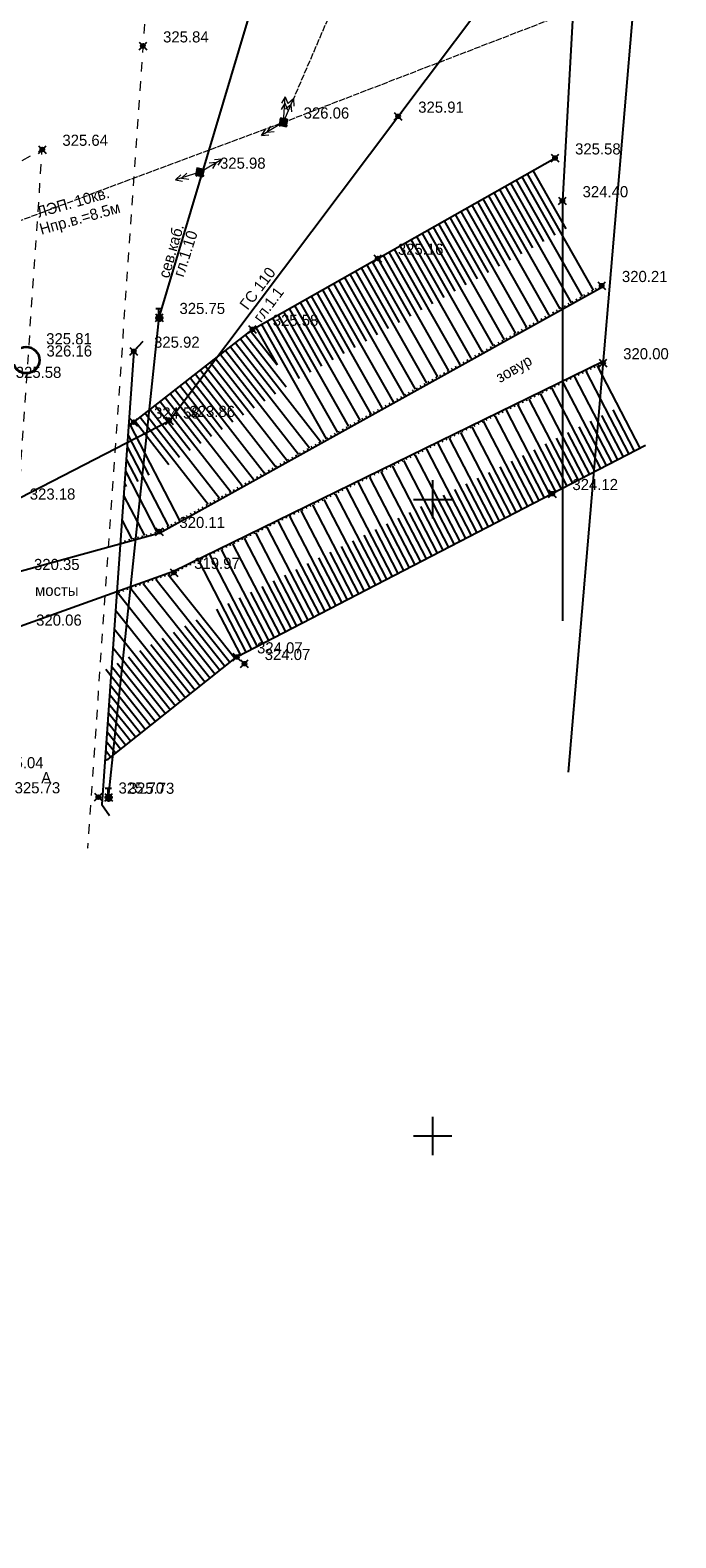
# Model space of a CAD drawing. Header units: metres. Extents: x 707528 to 709248, y 4308395 to 4311045.
# Tile 24 of 104: x 708147 to 708198, y 4308514 to 4308632. Entities that reach past the tile are written whole.
import ezdxf

# ---------------------------------------------------------------- set-up
doc = ezdxf.new("R2010")
doc.units = ezdxf.units.M
doc.header["$LTSCALE"] = 0.5
doc.header["$PDMODE"] = 35
doc.header["$PDSIZE"] = 0.3
for name, pattern in [('Auto_Street_NotBorder_Line_m1', [3, 1.5, -1.5]), ('Commnctn_Electr_VLP_High_Built_m1', [1, 1, 0]), ('ДОРОГИ_СТРОЯЩ', [9, 8, -1]), ('Контура низ откосов  Штриховая 0.1-0.5 - - - - - - -', [0.6, 0.1, -0.5])]:
    doc.linetypes.add(name, pattern=pattern)
for name, color, linetype in [('(001) Сетка', 92, 'Continuous'), ('(004) Точки рельефа', 7, 'Continuous'), ('(013) Газ', 30, 'ИК_Газопровод -------г--------'), ('(016) Кабель', 1, 'Continuous'), ('(019) Связь', 3, 'ИК_КАБ_СВЯЗИ'), ('(022) Возд. Линии', 7, 'Continuous'), ('(025) Дорога', 7, 'Continuous'), ('(027) Гидрография', 7, 'Continuous'), ('(029) Мосты', 7, 'Continuous'), ('(035) Откосы', 7, 'Continuous'), ('(037) Контуры', 7, 'Continuous')]:
    doc.layers.add(name, color=color, linetype=linetype)
doc.layers.add('AUTO#_ROADS_EXIST_L', color=7, linetype='Continuous', lineweight=15, true_color=0x000000)
doc.layers.add('COMMN_OBJCT_#####_B', color=7, linetype='Continuous', lineweight=15, true_color=0x000000)
doc.layers.add('COMMN_OBJCT_ELCTR_B', color=7, linetype='Continuous', true_color=0x000000)
doc.layers.add('COMMN_OBJCT_ELCTR_L', color=7, linetype='Continuous', true_color=0x000000)
doc.styles.add('BM-431', font='txt')
doc.styles.add('D-431', font='txt')
doc.styles.get("Standard").update_dxf_attribs({"font": 'txt.shx'})
doc.linetypes.add('GAZ_VOZDUSH', pattern='A,1,-2,["~",Standard,S=3,R=0,X=-1.5,Y=-1.5],-1,10', length=14)
doc.linetypes.add('ИК_Газопровод -------г--------', pattern='A,9,-0.6,["Г",Standard,S=1.2,R=0,X=0,Y=-0.6],-1.2', length=10.8)
doc.linetypes.add('ИК_КАБ_СВЯЗИ', pattern='A,4,["o",Standard,S=0.5,R=0,X=0,Y=-0.125],4,-2', length=10)
doc.linetypes.add('ИК_Э_КАБ_ВН', pattern='A,8,-2,["<<",Standard,S=1,R=0,X=0,Y=-0.5],8,[">>",Standard,S=1,R=0,X=-1,Y=-0.5],-2', length=20)

# ---------------------------------------------------------------- blocks, each defined once
blk = doc.blocks.new('CommnctnPoleRCsquare_m1')
at = {"layer": 'COMMN_OBJCT_#####_B', "lineweight": 13, "true_color": 0xfffffe}
blk.add_hatch(color=7, dxfattribs=at).paths.add_polyline_path([(-0.6, 0.6), (-0.6, -0.6), (0.6, -0.6), (0.6, 0.6)])
at = {"layer": 'COMMN_OBJCT_#####_B', "lineweight": 13, "true_color": 0x000000}
blk.add_hatch(color=18, dxfattribs=at).paths.add_polyline_path([(-0.1, 0, 1), (0.1, 0, 1)])
at = {"layer": 'COMMN_OBJCT_#####_B', "color": 18, "lineweight": 9, "true_color": 0x000000}
blk.add_lwpolyline([(0.6, 0.6), (-0.6, 0.6), (-0.6, -0.6), (0.6, -0.6)], close=True, dxfattribs=at)
blk.add_circle((0, 0), 0.1, dxfattribs=at)
blk = doc.blocks.new('ElectricHighVLP_m1')
at = {"layer": 'COMMN_OBJCT_ELCTR_B', "color": 18, "linetype": 'Continuous', "lineweight": 20, "true_color": 0x000000}
for p, q in [((0, 0), (4, 0)), ((3, 0), (2, 0.5)), ((3, 0), (2, -0.5)), ((4, 0), (3, 0.5)), ((4, 0), (3, -0.5))]:
    blk.add_line(p, q, dxfattribs=at)
blk = doc.blocks.new('*X145')
at = {"color": 0}
for p, q in [((9.5, 5.08), (10.49, 5.08)), ((9.5, 5.07), (10.49, 5.07)), ((9.5, 5.06), (10.49, 5.06)), ((9.5, 5.05), (10.49, 5.05)), ((9.5, 5.04), (10.49, 5.04)), ((9.5, 5.03), (10.49, 5.03)), ((9.5, 5.02), (10.5, 5.02)), ((9.5, 5.01), (10.5, 5.01)), ((9.5, 5), (10.5, 5)), ((9.5, 4.99), (10.5, 4.99)), ((9.5, 4.98), (10.5, 4.98)), ((9.5, 4.97), (10.5, 4.97)), ((9.5, 4.96), (10.49, 4.96)), ((9.5, 4.95), (10.49, 4.95)), ((9.5, 4.94), (10.49, 4.94)), ((9.5, 4.93), (10.49, 4.93)), ((9.5, 4.92), (10.49, 4.92)), ((9.5, 4.91), (10.49, 4.91)), ((9.5, 4.9), (10.49, 4.9)), ((9.51, 5.12), (10.48, 5.12)), ((9.51, 5.11), (10.48, 5.11)), ((9.51, 5.1), (10.48, 5.1)), ((9.51, 5.09), (10.49, 5.09)), ((9.51, 4.89), (10.49, 4.89)), ((9.51, 4.88), (10.48, 4.88)), ((9.51, 4.87), (10.48, 4.87)), ((9.51, 4.86), (10.48, 4.86)), ((9.52, 5.16), (10.47, 5.16)), ((9.52, 5.15), (10.47, 5.15)), ((9.52, 5.14), (10.47, 5.14)), ((9.52, 5.13), (10.48, 5.13)), ((9.52, 4.85), (10.48, 4.85)), ((9.52, 4.84), (10.47, 4.84)), ((9.52, 4.83), (10.47, 4.83)), ((9.53, 5.18), (10.46, 5.18)), ((9.53, 5.17), (10.46, 5.17)), ((9.53, 4.82), (10.47, 4.82)), ((9.53, 4.81), (10.46, 4.81)), ((9.53, 4.8), (10.46, 4.8)), ((9.54, 5.2), (10.45, 5.2)), ((9.54, 5.19), (10.46, 5.19)), ((9.54, 4.79), (10.45, 4.79)), ((9.54, 4.78), (10.45, 4.78)), ((9.55, 5.22), (10.44, 5.22)), ((9.55, 5.21), (10.45, 5.21)), ((9.55, 4.77), (10.44, 4.77)), ((9.55, 4.76), (10.44, 4.76)), ((9.56, 5.24), (10.43, 5.24)), ((9.56, 5.23), (10.44, 5.23)), ((9.56, 4.75), (10.43, 4.75)), ((9.56, 4.74), (10.43, 4.74)), ((9.57, 5.26), (10.42, 5.26)), ((9.57, 5.25), (10.43, 5.25)), ((9.58, 5.27), (10.41, 5.27)), ((9.59, 5.29), (10.4, 5.29)), ((9.59, 5.28), (10.41, 5.28)), ((9.6, 5.3), (10.39, 5.3)), ((9.61, 5.31), (10.38, 5.31)), ((9.62, 5.32), (10.37, 5.32)), ((9.63, 5.33), (10.37, 5.33)), ((9.64, 5.34), (10.36, 5.34)), ((9.65, 5.35), (10.35, 5.35)), ((9.66, 5.36), (10.34, 5.36)), ((9.67, 5.37), (10.32, 5.37)), ((9.68, 5.38), (10.31, 5.38)), ((9.69, 5.39), (10.3, 5.39)), ((9.71, 5.4), (10.29, 5.4)), ((9.72, 5.41), (10.27, 5.41)), ((9.74, 5.42), (10.26, 5.42)), ((9.75, 5.43), (10.24, 5.43)), ((9.77, 5.44), (10.22, 5.44)), ((9.79, 5.45), (10.2, 5.45)), ((9.82, 5.46), (10.18, 5.46)), ((9.85, 5.47), (10.15, 5.47)), ((9.88, 5.48), (10.11, 5.48)), ((9.94, 5.49), (10.05, 5.49)), ((9.57, 4.73), (10.42, 4.73)), ((9.58, 4.72), (10.41, 4.72)), ((9.58, 4.71), (10.41, 4.71)), ((9.59, 4.7), (10.4, 4.7)), ((9.6, 4.69), (10.39, 4.69)), ((9.61, 4.68), (10.39, 4.68)), ((9.61, 4.67), (10.38, 4.67)), ((9.62, 4.66), (10.37, 4.66)), ((9.63, 4.65), (10.36, 4.65)), ((9.64, 4.64), (10.35, 4.64)), ((9.65, 4.63), (10.34, 4.63)), ((9.66, 4.62), (10.33, 4.62)), ((9.67, 4.61), (10.32, 4.61)), ((9.69, 4.6), (10.31, 4.6)), ((9.7, 4.59), (10.29, 4.59)), ((9.71, 4.58), (10.28, 4.58)), ((9.73, 4.57), (10.26, 4.57)), ((9.75, 4.56), (10.25, 4.56)), ((9.76, 4.55), (10.23, 4.55)), ((9.78, 4.54), (10.21, 4.54)), ((9.81, 4.53), (10.18, 4.53)), ((9.83, 4.52), (10.16, 4.52)), ((9.87, 4.51), (10.12, 4.51)), ((9.91, 4.5), (10.08, 4.5))]:
    blk.add_line(p, q, dxfattribs=at)
blk = doc.blocks.new('I01070')
at = {"color": 0}
blk.add_circle((0.05, 0.03), 0.5, dxfattribs=at)
blk.add_blockref('*X145', (-9.95, -4.96), dxfattribs=at)
blk = doc.blocks.new('I0195')
at = {"layer": '(016) Кабель', "color": 0, "linetype": 'ИК_Э_КАБ_ВН'}
for p, q in [((-0.275, 0.74), (0.225, 0.74)), ((-0.025, 0.24), (-0.025, 0.74))]:
    blk.add_line(p, q, dxfattribs=at)
at = {"layer": '(016) Кабель', "color": 0, "linetype": 'ИК_Э_КАБ_ВН', "xscale": 0.5, "yscale": 0.5, "zscale": 0.5}
blk.add_blockref('I01070', (-0.025, -0.01), dxfattribs=at)
blk = doc.blocks.new('Setka')
at = {"layer": '(001) Сетка'}
for p, q in [((0, 1.5), (0, -1.5)), ((-1.5, 0), (1.5, 0))]:
    blk.add_line(p, q, dxfattribs=at)

msp = doc.modelspace()

# ---------------------------------------------------------------- linework, layer by layer
at = {"layer": '(013) Газ', "linetype": 'GAZ_VOZDUSH', "elevation": 324.82, "flags": 128}
msp.add_lwpolyline([(708165.17, 4309921.81), (708237.06, 4309914.63), (708237.8, 4309906.21), (708237.95, 4309892.64), (708271.63, 4309889.79), (708271.63, 4309889.79), (708293.17, 4309888.33), (708284.48, 4309721.93), (708278.28, 4309632.42), (708278.09, 4309626), (708267.1, 4309554.46), (708203.29, 4308878.05), (708188.65, 4308618.68), (708188.65, 4308585.68)], dxfattribs=at)
at = {"layer": '(013) Газ', "elevation": 324.91, "flags": 128}
msp.add_lwpolyline([(708141.96, 4308565.16), (708142.73, 4308573.82), (708145.23, 4308594.93), (708157.77, 4308601.41), (708202.67, 4308661.13), (708211.59, 4308664.6)], dxfattribs=at)
at = {"layer": '(019) Связь', "elevation": 325.43, "flags": 128}
msp.add_lwpolyline([(708153.01, 4308571.82), (708156.99, 4308609.51), (708156.99, 4308609.51), (708174.15, 4308666.96), (708174.32, 4308670.73), (708195.36, 4308919.93), (708204.07, 4309029.86), (708218.91, 4309205.25), (708226.16, 4309224.91), (708236.6, 4309425.45), (708237.56, 4309445.94), (708241.53, 4309518.71), (708251.54, 4309611.08), (708253.16, 4309631.29), (708257.43, 4309700.42), (708258.88, 4309712.26), (708269.33, 4309836.62), (708270.39, 4309849.38), (708278.27, 4309932.28), (708280.62, 4309944.7), (708295.32, 4310108.26), (708303.77, 4310173.62), (708303.35, 4310191.01), (708305.19, 4310238.89), (708306.7, 4310249.89), (708308.61, 4310273.09), (708309.89, 4310281.81), (708320.55, 4310401.57), (708321.59, 4310412.94), (708336.89, 4310582.46), (708345.29, 4310694.49), (708346.98, 4310695.56), (708355.08, 4310696.93), (708358.13, 4310696.44)], dxfattribs=at)
at = {"layer": '(022) Возд. Линии', "elevation": 325.6, "flags": 128}
msp.add_lwpolyline([(708193.11, 4309415.99), (708231.85, 4309412.41), (708252.43, 4309429.3), (708256.6, 4309394.68), (708250.05, 4309317.14), (708243.4, 4309234.8), (708236.64, 4309154.46), (708229.09, 4309058.79), (708221.04, 4308960.49), (708213.33, 4308863.39), (708205.92, 4308779.39), (708198.54, 4308684.64), (708194.36, 4308635.49), (708189.11, 4308573.79)], dxfattribs=at)
at = {"layer": '(027) Гидрография', "color": 4}
for points, elevation in [([(707568, 4308409.71), (707572.21, 4308410.82), (707620.98, 4308423.67), (707772.66, 4308463.72), (707924.34, 4308511.92), (708024.51, 4308543.36), (708124.69, 4308578.08), (708133.05, 4308582.69), (708145.11, 4308589.34), (708157.03, 4308592.6), (708191.79, 4308611.93)], 319.34), ([(708191.8, 4308606.04), (708158.1, 4308589.57), (708145.69, 4308585.11), (708135.67, 4308578.89), (708126.68, 4308573.3), (708080.55, 4308554.6)], 319.7)]:
    msp.add_lwpolyline(points, dxfattribs=dict(at, elevation=elevation))
at = {"layer": '(029) Мосты', "elevation": 325.44, "flags": 128}
msp.add_lwpolyline([(708155.69, 4308607.64), (708154.99, 4308606.86), (708152.48, 4308571.27), (708153.07, 4308570.39)], dxfattribs=at)
at = {"layer": '(035) Откосы'}
for p, q in [((708185.89, 4308620.81, 323.57), (708191.08, 4308611.65, 323.57)), ((708186.33, 4308621.05, 323.57), (708188.92, 4308616.47, 323.57)), ((708183.72, 4308619.57, 323.57), (708186.31, 4308615, 323.57)), ((708184.15, 4308619.82, 323.57), (708189.33, 4308610.68, 323.57)), ((708184.59, 4308620.07, 323.57), (708187.18, 4308615.49, 323.57)), ((708185.02, 4308620.31, 323.57), (708190.21, 4308611.16, 323.57)), ((708185.46, 4308620.56, 323.57), (708188.05, 4308615.98, 323.57)), ((708181.54, 4308618.34, 323.57), (708186.71, 4308609.22, 323.57)), ((708181.98, 4308618.59, 323.57), (708184.56, 4308614.03, 323.57)), ((708182.41, 4308618.83, 323.57), (708187.58, 4308609.71, 323.57)), ((708182.85, 4308619.08, 323.57), (708185.43, 4308614.52, 323.57)), ((708183.28, 4308619.33, 323.57), (708188.46, 4308610.19, 323.57)), ((708179.8, 4308617.36, 323.57), (708184.96, 4308608.25, 323.57)), ((708180.24, 4308617.6, 323.57), (708182.82, 4308613.05, 323.57)), ((708180.67, 4308617.85, 323.57), (708185.84, 4308608.74, 323.57)), ((708181.11, 4308618.09, 323.57), (708183.69, 4308613.54, 323.57)), ((708177.63, 4308616.12, 323.57), (708180.2, 4308611.58, 323.57)), ((708178.06, 4308616.37, 323.57), (708183.21, 4308607.28, 323.57)), ((708178.5, 4308616.62, 323.57), (708181.07, 4308612.07, 323.57)), ((708178.93, 4308616.86, 323.57), (708184.09, 4308607.76, 323.57)), ((708179.37, 4308617.11, 323.57), (708181.95, 4308612.56, 323.57)), ((708175.45, 4308614.89, 323.57), (708180.59, 4308605.82, 323.57)), ((708175.89, 4308615.14, 323.57), (708178.46, 4308610.6, 323.57)), ((708176.32, 4308615.38, 323.57), (708181.47, 4308606.31, 323.57)), ((708176.76, 4308615.63, 323.57), (708179.33, 4308611.09, 323.57)), ((708177.19, 4308615.88, 323.57), (708182.34, 4308606.79, 323.57)), ((708173.28, 4308613.66, 323.57), (708175.84, 4308609.13, 323.57)), ((708173.71, 4308613.9, 323.57), (708178.84, 4308604.85, 323.57)), ((708174.15, 4308614.15, 323.57), (708176.71, 4308609.62, 323.57)), ((708174.58, 4308614.4, 323.57), (708179.72, 4308605.33, 323.57)), ((708175.02, 4308614.64, 323.57), (708177.59, 4308610.11, 323.57)), ((708171.1, 4308612.42, 323.57), (708176.22, 4308603.39, 323.57)), ((708171.54, 4308612.67, 323.57), (708174.1, 4308608.15, 323.57)), ((708171.97, 4308612.92, 323.57), (708177.1, 4308603.88, 323.57)), ((708172.41, 4308613.16, 323.57), (708174.97, 4308608.64, 323.57)), ((708172.84, 4308613.41, 323.57), (708177.97, 4308604.36, 323.57)), ((708169.36, 4308611.44, 323.57), (708174.47, 4308602.42, 323.57)), ((708169.8, 4308611.68, 323.57), (708172.35, 4308607.17, 323.57)), ((708170.23, 4308611.93, 323.57), (708175.35, 4308602.9, 323.57)), ((708170.67, 4308612.18, 323.57), (708173.23, 4308607.66, 323.57)), ((708167.19, 4308610.21, 323.57), (708169.74, 4308605.7, 323.57)), ((708167.62, 4308610.45, 323.57), (708172.73, 4308601.45, 323.57)), ((708168.06, 4308610.7, 323.57), (708170.61, 4308606.19, 323.57)), ((708168.49, 4308610.95, 323.57), (708173.6, 4308601.93, 323.57)), ((708168.93, 4308611.19, 323.57), (708171.48, 4308606.68, 323.57)), ((708165.01, 4308608.97, 323.57), (708170.1, 4308599.99, 323.57)), ((708165.45, 4308609.22, 323.57), (708167.99, 4308604.73, 323.57)), ((708165.88, 4308609.47, 323.57), (708170.98, 4308600.47, 323.57)), ((708166.32, 4308609.71, 323.57), (708168.87, 4308605.22, 323.57)), ((708166.75, 4308609.96, 323.57), (708171.85, 4308600.96, 323.57)), ((708163.37, 4308607.84, 323.57), (708169.69, 4308599.76, 323.57)), ((708163.76, 4308608.15, 323.57), (708166.95, 4308604.08, 323.57)), ((708164.16, 4308608.46, 323.57), (708166.24, 4308605.79, 323.57)), ((708164.58, 4308608.73, 323.57), (708166.24, 4308605.79, 323.57)), ((708161.8, 4308606.61, 323.57), (708167.92, 4308598.77, 323.57)), ((708162.19, 4308606.92, 323.57), (708165.28, 4308602.97, 323.57)), ((708162.58, 4308607.22, 323.57), (708168.8, 4308599.27, 323.57)), ((708162.98, 4308607.53, 323.57), (708166.11, 4308603.52, 323.57)), ((708160.22, 4308605.38, 323.57), (708166.15, 4308597.79, 323.57)), ((708160.61, 4308605.68, 323.57), (708163.6, 4308601.86, 323.57)), ((708161.01, 4308605.99, 323.57), (708167.03, 4308598.28, 323.57)), ((708161.4, 4308606.3, 323.57), (708164.44, 4308602.41, 323.57)), ((708191.39, 4308605.73, 323.84), (708194.74, 4308599.25, 323.84)), ((708158.64, 4308604.14, 323.57), (708164.38, 4308596.81, 323.57)), ((708159.04, 4308604.45, 323.57), (708161.93, 4308600.75, 323.57)), ((708159.43, 4308604.76, 323.57), (708165.26, 4308597.3, 323.57)), ((708159.83, 4308605.07, 323.57), (708162.77, 4308601.31, 323.57)), ((708188.7, 4308604.42, 323.84), (708192.09, 4308597.88, 323.84)), ((708189.6, 4308604.85, 323.84), (708192.98, 4308598.34, 323.84)), ((708190.49, 4308605.29, 323.84), (708193.86, 4308598.79, 323.84)), ((708157.46, 4308603.22, 323.57), (708160.26, 4308599.65, 323.57)), ((708157.86, 4308603.53, 323.57), (708163.49, 4308596.31, 323.57)), ((708158.25, 4308603.84, 323.57), (708161.09, 4308600.2, 323.57)), ((708186.02, 4308603.1, 323.84), (708189.44, 4308596.5, 323.84)), ((708186.91, 4308603.54, 323.84), (708190.32, 4308596.96, 323.84)), ((708187.81, 4308603.98, 323.84), (708191.21, 4308597.42, 323.84)), ((708155.89, 4308601.99, 323.57), (708158.58, 4308598.54, 323.57)), ((708156.28, 4308602.3, 323.57), (708161.73, 4308595.33, 323.57)), ((708156.67, 4308602.61, 323.57), (708159.42, 4308599.09, 323.57)), ((708157.07, 4308602.91, 323.57), (708162.61, 4308595.82, 323.57)), ((708183.34, 4308601.79, 323.84), (708186.79, 4308595.13, 323.84)), ((708184.23, 4308602.23, 323.84), (708187.67, 4308595.59, 323.84)), ((708185.12, 4308602.67, 323.84), (708188.56, 4308596.05, 323.84)), ((708191.73, 4308601.82, 323.84), (708193.42, 4308598.57, 323.84)), ((708192.62, 4308602.27, 323.84), (708194.3, 4308599.02, 323.84)), ((708154.67, 4308601.12, 323.57), (708158.58, 4308593.58, 323.57)), ((708155.1, 4308601.37, 323.57), (708157.75, 4308597.98, 323.57)), ((708155.49, 4308601.68, 323.57), (708160.84, 4308594.84, 323.57)), ((708181.55, 4308600.92, 323.84), (708185.02, 4308594.21, 323.84)), ((708182.44, 4308601.36, 323.84), (708185.9, 4308594.67, 323.84)), ((708189.95, 4308600.92, 323.84), (708191.65, 4308597.65, 323.84)), ((708190.84, 4308601.37, 323.84), (708192.53, 4308598.11, 323.84)), ((708154.53, 4308600.31, 323.57), (708156.18, 4308597.12, 323.57)), ((708178.86, 4308599.61, 323.84), (708182.37, 4308592.84, 323.84)), ((708179.76, 4308600.04, 323.84), (708183.25, 4308593.3, 323.84)), ((708180.65, 4308600.48, 323.84), (708184.14, 4308593.76, 323.84)), ((708187.29, 4308599.58, 323.84), (708189, 4308596.27, 323.84)), ((708188.17, 4308600.03, 323.84), (708189.88, 4308596.73, 323.84)), ((708189.06, 4308600.48, 323.84), (708190.77, 4308597.19, 323.84)), ((708154.39, 4308598.39, 323.57), (708155.3, 4308596.64, 323.57)), ((708154.46, 4308599.35, 323.57), (708157.71, 4308593.1, 323.57)), ((708176.18, 4308598.29, 323.84), (708179.72, 4308591.46, 323.84)), ((708177.07, 4308598.73, 323.84), (708180.6, 4308591.92, 323.84)), ((708177.97, 4308599.17, 323.84), (708181.48, 4308592.38, 323.84)), ((708184.62, 4308598.24, 323.84), (708186.35, 4308594.9, 323.84)), ((708185.51, 4308598.68, 323.84), (708187.23, 4308595.36, 323.84)), ((708186.4, 4308599.13, 323.84), (708188.11, 4308595.82, 323.84)), ((708154.33, 4308597.44, 323.57), (708156.81, 4308592.65, 323.57)), ((708174.39, 4308597.42, 323.84), (708177.95, 4308590.55, 323.84)), ((708175.28, 4308597.86, 323.84), (708178.83, 4308591.01, 323.84)), ((708182.84, 4308597.34, 323.84), (708184.58, 4308593.98, 323.84)), ((708183.73, 4308597.79, 323.84), (708185.46, 4308594.44, 323.84)), ((708154.26, 4308596.48, 323.57), (708154.38, 4308596.24, 323.57)), ((708171.7, 4308596.11, 323.84), (708175.29, 4308589.17, 323.84)), ((708172.6, 4308596.55, 323.84), (708176.18, 4308589.63, 323.84)), ((708173.49, 4308596.98, 323.84), (708177.06, 4308590.09, 323.84)), ((708180.17, 4308596, 323.84), (708181.93, 4308592.61, 323.84)), ((708181.06, 4308596.45, 323.84), (708182.81, 4308593.07, 323.84)), ((708181.95, 4308596.89, 323.84), (708183.69, 4308593.53, 323.84)), ((708154.19, 4308595.53, 323.57), (708155.83, 4308592.38, 323.57)), ((708169.02, 4308594.8, 323.84), (708172.64, 4308587.8, 323.84)), ((708169.91, 4308595.23, 323.84), (708173.53, 4308588.26, 323.84)), ((708170.81, 4308595.67, 323.84), (708174.41, 4308588.72, 323.84)), ((708177.5, 4308594.66, 323.84), (708179.27, 4308591.24, 323.84)), ((708178.39, 4308595.1, 323.84), (708180.16, 4308591.69, 323.84)), ((708179.28, 4308595.55, 323.84), (708181.04, 4308592.15, 323.84)), ((708154.06, 4308593.62, 323.57), (708154.84, 4308592.11, 323.57)), ((708166.33, 4308593.48, 323.84), (708169.99, 4308586.43, 323.84)), ((708167.23, 4308593.92, 323.84), (708170.87, 4308586.88, 323.84)), ((708168.12, 4308594.36, 323.84), (708171.76, 4308587.34, 323.84)), ((708175.72, 4308593.76, 323.84), (708177.51, 4308590.32, 323.84)), ((708176.61, 4308594.21, 323.84), (708178.39, 4308590.78, 323.84)), ((708164.54, 4308592.61, 323.84), (708168.22, 4308585.51, 323.84)), ((708165.44, 4308593.05, 323.84), (708169.11, 4308585.97, 323.84)), ((708173.05, 4308592.42, 323.84), (708174.85, 4308588.95, 323.84)), ((708173.94, 4308592.87, 323.84), (708175.74, 4308589.4, 323.84)), ((708174.83, 4308593.31, 323.84), (708176.62, 4308589.86, 323.84)), ((708161.86, 4308591.3, 323.84), (708165.57, 4308584.14, 323.84)), ((708162.75, 4308591.74, 323.84), (708166.45, 4308584.59, 323.84)), ((708163.65, 4308592.17, 323.84), (708167.34, 4308585.05, 323.84)), ((708171.27, 4308591.52, 323.84), (708173.08, 4308588.03, 323.84)), ((708172.16, 4308591.97, 323.84), (708173.97, 4308588.49, 323.84)), ((708160.07, 4308590.42, 323.84), (708163.8, 4308583.22, 323.84)), ((708160.96, 4308590.86, 323.84), (708164.69, 4308583.68, 323.84)), ((708168.61, 4308590.18, 323.84), (708170.43, 4308586.65, 323.84)), ((708169.5, 4308590.63, 323.84), (708171.32, 4308587.11, 323.84)), ((708170.39, 4308591.07, 323.84), (708172.2, 4308587.57, 323.84)), ((708156.71, 4308588.97, 323.84), (708162.16, 4308582.11, 323.84)), ((708157.7, 4308589.32, 323.84), (708162.94, 4308582.73, 323.84)), ((708165.94, 4308588.84, 323.84), (708167.78, 4308585.28, 323.84)), ((708166.83, 4308589.28, 323.84), (708168.66, 4308585.74, 323.84)), ((708167.72, 4308589.73, 323.84), (708169.55, 4308586.2, 323.84)), ((708153.74, 4308587.9, 323.84), (708159.82, 4308580.25, 323.84)), ((708154.73, 4308588.26, 323.84), (708160.6, 4308580.87, 323.84)), ((708155.72, 4308588.61, 323.84), (708161.38, 4308581.49, 323.84)), ((708164.16, 4308587.94, 323.84), (708166.01, 4308584.36, 323.84)), ((708165.05, 4308588.39, 323.84), (708166.9, 4308584.82, 323.84)), ((708153.56, 4308586.53, 323.84), (708159.04, 4308579.63, 323.84)), ((708161.49, 4308586.6, 323.84), (708163.36, 4308582.99, 323.84)), ((708162.38, 4308587.05, 323.84), (708164.24, 4308583.45, 323.84)), ((708163.27, 4308587.49, 323.84), (708165.13, 4308583.91, 323.84)), ((708158.99, 4308585.3, 323.84), (708161.77, 4308581.8, 323.84)), ((708159.88, 4308585.78, 323.84), (708162.55, 4308582.42, 323.84)), ((708153.46, 4308585.06, 323.84), (708158.26, 4308579.01, 323.84)), ((708157.22, 4308584.32, 323.84), (708160.21, 4308580.56, 323.84)), ((708158.11, 4308584.81, 323.84), (708160.99, 4308581.18, 323.84)), ((708153.35, 4308583.59, 323.84), (708157.48, 4308578.4, 323.84)), ((708154.57, 4308582.86, 323.84), (708157.87, 4308578.71, 323.84)), ((708155.45, 4308583.35, 323.84), (708158.65, 4308579.32, 323.84)), ((708156.34, 4308583.83, 323.84), (708159.43, 4308579.94, 323.84)), ((708152.8, 4308581.88, 323.84), (708156.31, 4308577.47, 323.84)), ((708153.25, 4308582.12, 323.84), (708156.7, 4308577.78, 323.84)), ((708153.69, 4308582.37, 323.84), (708157.09, 4308578.09, 323.84)), ((708153.14, 4308580.65, 323.84), (708155.92, 4308577.16, 323.84)), ((708153.09, 4308579.92, 323.84), (708155.53, 4308576.85, 323.84)), ((708152.99, 4308578.45, 323.84), (708154.75, 4308576.23, 323.84)), ((708153.04, 4308579.18, 323.84), (708155.14, 4308576.54, 323.84)), ((708152.89, 4308576.97, 323.84), (708153.97, 4308575.61, 323.84)), ((708152.94, 4308577.71, 323.84), (708154.36, 4308575.92, 323.84)), ((708152.83, 4308576.24, 323.84), (708153.58, 4308575.3, 323.84)), ((708152.74, 4308574.85, 323.84), (708152.76, 4308574.76, 323.84)), ((708152.78, 4308575.5, 323.84), (708153.19, 4308574.99, 323.84))]:
    msp.add_line(p, q, dxfattribs=at)
at = {"layer": '(035) Откосы', "flags": 128}
for points, elevation in [([(708154.58, 4308601.08), (708154.99, 4308601.29), (708164.31, 4308608.58), (708188.07, 4308622.04)], 323.57), ([(708152.73, 4308574.75), (708152.97, 4308574.82), (708163.08, 4308582.85), (708187.86, 4308595.68), (708195.19, 4308599.48)], 323.84)]:
    msp.add_lwpolyline(points, dxfattribs=dict(at, elevation=elevation))
at = {"layer": '(035) Откосы', "linetype": 'Контура низ откосов  Штриховая 0.1-0.5 - - - - - - -'}
for points, elevation in [([(708153.93, 4308591.86), (708156.99, 4308592.7), (708191.74, 4308612.02)], 319.34), ([(708191.85, 4308605.95), (708158.14, 4308589.48), (708153.65, 4308587.87)], 319.7)]:
    msp.add_lwpolyline(points, dxfattribs=dict(at, elevation=elevation))
at = {"color": 2, "lineweight": 35}
msp.add_circle((708146.54, 4308606.17, 325.86), 1.04, dxfattribs=at)
at = {"color": 0, "linetype": 'ByBlock', "lineweight": -2, "transparency": 16777216}
for p in [(708155.7, 4308630.84, 325.84), (708175.75, 4308625.32, 325.91), (708166.74, 4308624.85, 326.06), (708147.8, 4308622.71, 325.64), (708188.07, 4308622.04, 325.58), (708160.18, 4308620.92, 325.98), (708188.65, 4308618.68, 324.4), (708174.15, 4308614.15, 325.16), (708191.74, 4308612.02, 320.21), (708156.99, 4308609.51, 325.75), (708164.31, 4308608.58, 325.58), (708154.99, 4308606.86, 325.92), (708191.85, 4308605.95, 320), (708154.99, 4308601.29, 324.58), (708157.77, 4308601.41, 323.86), (708187.86, 4308595.68, 324.12), (708156.99, 4308592.7, 320.11), (708158.14, 4308589.48, 319.97), (708163.08, 4308582.85, 324.07), (708163.68, 4308582.33, 324.07), (708152.2, 4308571.84, 325.7), (708153.01, 4308571.82, 325.73)]:
    msp.add_point(p, dxfattribs=at)
at = {"layer": 'AUTO#_ROADS_EXIST_L', "linetype": 'Auto_Street_NotBorder_Line_m1', "lineweight": 15, "flags": 128}
for points, elevation in [([(708224.29, 4308923.08), (708180.7, 4308922.4), (708176.73, 4308875.84), (708161.51, 4308695.71), (708156.92, 4308648.5), (708151.35, 4308567.84), (708151.4, 4308567.89)], -0.3), ([(708144.13, 4308568.43), (708144.13, 4308568.43), (708147.8, 4308622.71), (708135.3, 4308615.73), (708115.34, 4308601.85), (708068.41, 4308582.07), (708018.3, 4308564.62), (707981.45, 4308553.68), (707918.09, 4308533.04), (707879.64, 4308521.88), (707812.56, 4308500.59), (707561.45, 4308431.23)], 325.99)]:
    msp.add_lwpolyline(points, dxfattribs=dict(at, elevation=elevation))
at = {"layer": 'COMMN_OBJCT_ELCTR_L', "linetype": 'Commnctn_Electr_VLP_High_Built_m1', "lineweight": 20, "flags": 128}
for points, elevation in [([(707559.86, 4308436.47), (707591.06, 4308445.27), (707653.95, 4308464.22), (707719.83, 4308484.23), (707783.04, 4308503.66), (707846.22, 4308523.49), (707914.77, 4308544.83), (707979.96, 4308565.05), (708042.48, 4308584.49), (708135.82, 4308613.31), (708166.74, 4308624.85), (708194.36, 4308635.49), (708173.51, 4308716.07)], 326.17), ([(708166.74, 4308624.85), (708178.37, 4308651.77), (708214.02, 4308665.3), (708216.77, 4308666.35)], -0.7)]:
    msp.add_lwpolyline(points, dxfattribs=dict(at, elevation=elevation))

# ---------------------------------------------------------------- block references
at = {"layer": '(001) Сетка'}
for p in [(708178.46, 4308595.23), (708178.46, 4308545.23)]:
    msp.add_blockref('Setka', p, dxfattribs=at)
at = {"layer": '(019) Связь', "color": 0}
for p in [(708156.99, 4308609.49, 325.43), (708153.01, 4308571.8, 325.43)]:
    msp.add_blockref('I0195', p, dxfattribs=at)
at = {"layer": 'COMMN_OBJCT_#####_B', "color": 18, "true_color": 0x000000, "xscale": 0.5, "yscale": 0.5, "zscale": 0.5, "rotation": 347.8261480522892}
for p in [(708166.74, 4308624.85, -0.7), (708160.18, 4308620.92, -0.78)]:
    msp.add_blockref('CommnctnPoleRCsquare_m1', p, dxfattribs=at)
at = {"layer": 'COMMN_OBJCT_ELCTR_B'}
for p, xscale, yscale, zscale, rotation in [((708166.74, 4308624.85, -0.7), 0.4999999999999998, 0.4999999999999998, 0.4999999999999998, 85.96586055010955), ((708166.74, 4308624.85, -0.7), -0.4999999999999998, 0.4999999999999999, 0.4999999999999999, 246.6083293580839), ((708166.74, 4308624.85, -0.7), 0.5, 0.5, 0.5, 211.0722614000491), ((708160.18, 4308620.92, -0.78), 0.5, 0.5, 0.5, 30.97549494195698), ((708160.18, 4308620.92, -0.78), 0.4999999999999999, 0.4999999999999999, 0.4999999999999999, 197.4020844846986)]:
    msp.add_blockref('ElectricHighVLP_m1', p, dxfattribs=dict(at, xscale=xscale, yscale=yscale, zscale=zscale, rotation=rotation))

# ---------------------------------------------------------------- texts
at = {"layer": '(004) Точки рельефа', "style": 'D-431'}
for s, p in [('325.84', (708157.29, 4308631.12, 325.84)), ('326.06', (708168.33, 4308625.14, 326.06)), ('325.91', (708177.33, 4308625.6, 325.91)), ('325.64', (708149.38, 4308623, 325.64)), ('325.58', (708189.65, 4308622.32, 325.58)), ('325.98', (708161.76, 4308621.2, 325.98)), ('324.40', (708190.24, 4308618.96, 324.4)), ('325.16', (708175.73, 4308614.44, 325.16)), ('320.21', (708193.33, 4308612.3, 320.21)), ('325.75', (708158.58, 4308609.79, 325.75)), ('325.58', (708165.9, 4308608.86, 325.58)), ('325.81', (708148.11, 4308607.41, 325.81)), ('325.92', (708156.58, 4308607.14, 325.92)), ('326.16', (708148.13, 4308606.45, 326.16)), ('320.00', (708193.43, 4308606.23, 320)), ('325.58', (708145.72, 4308604.77, 325.58)), ('324.58', (708156.58, 4308601.58, 324.58)), ('323.86', (708159.36, 4308601.7, 323.86)), ('323.18', (708146.82, 4308595.21, 323.18)), ('324.12', (708189.44, 4308595.96, 324.12)), ('320.11', (708158.57, 4308592.98, 320.11)), ('320.35', (708147.15, 4308589.68, 320.35)), ('319.97', (708159.73, 4308589.77, 319.97)), ('320.06', (708147.32, 4308585.31, 320.06)), ('324.07', (708164.67, 4308583.13, 324.07)), ('324.07', (708165.27, 4308582.61, 324.07)), ('325.04', (708144.32, 4308574.11, 325.04)), ('325.73', (708145.63, 4308572.14, 325.73)), ('325.70', (708153.79, 4308572.12, 325.7)), ('325.73', (708154.59, 4308572.1, 325.73))]:
    msp.add_text(s, height=0.875, dxfattribs=at).set_placement(p)
at = {"layer": '(013) Газ', "color": 0, "linetype": 'Continuous', "style": 'D-431'}
for s, p in [('ГС 110', (708163.93, 4308610.04, -0.3)), ('гл.1.1', (708164.99, 4308609.05, -0.3))]:
    msp.add_text(s, height=0.875, rotation=53.0652, dxfattribs=at).set_placement(p)
at = {"layer": '(019) Связь', "color": 0, "linetype": 'Continuous', "style": 'D-431'}
for s, rotation, p in [('сев.каб.', 73.9696, (708157.74, 4308612.54, -0.3)), ('гл.1.10', 72.2571, (708158.89, 4308612.63, -0.3))]:
    msp.add_text(s, height=0.875, rotation=rotation, dxfattribs=at).set_placement(p)
at = {"layer": '(022) Возд. Линии', "style": 'BM-431'}
msp.add_text('Hпр.в.=8.5м', height=0.875, rotation=15.76, dxfattribs=at).set_placement((708147.73, 4308616.01, 325.99))
msp.add_text('Hпр.в.=8.5м', height=0.875, rotation=15.76, dxfattribs=at).set_placement((708147.73, 4308616.01, 325.99))
at = {"layer": '(022) Возд. Линии', "insert": (708147.28, 4308618.19, 325.99), "char_height": 0.875, "attachment_point": 1, "rotation": 15.76, "style": 'BM-431'}
msp.add_mtext('ЛЭП. 10кв.', dxfattribs=at)
msp.add_mtext('ЛЭП. 10кв.', dxfattribs=at)
at = {"layer": '(025) Дорога', "linetype": 'ДОРОГИ_СТРОЯЩ', "style": 'BM-431'}
msp.add_text('A', height=0.875, dxfattribs=at).set_placement((708147.72, 4308572.93, -0.3))
at = {"layer": '(037) Контуры', "color": 0, "linetype": 'ByBlock', "style": 'BM-431'}
msp.add_text('зовур', height=0.875, rotation=30.3247, dxfattribs=at).set_placement((708183.74, 4308604.35, -0.3))
msp.add_text('мосты', height=0.875, dxfattribs=at).set_placement((708147.23, 4308587.65, -0.3))

doc.saveas('drawing.dxf')
